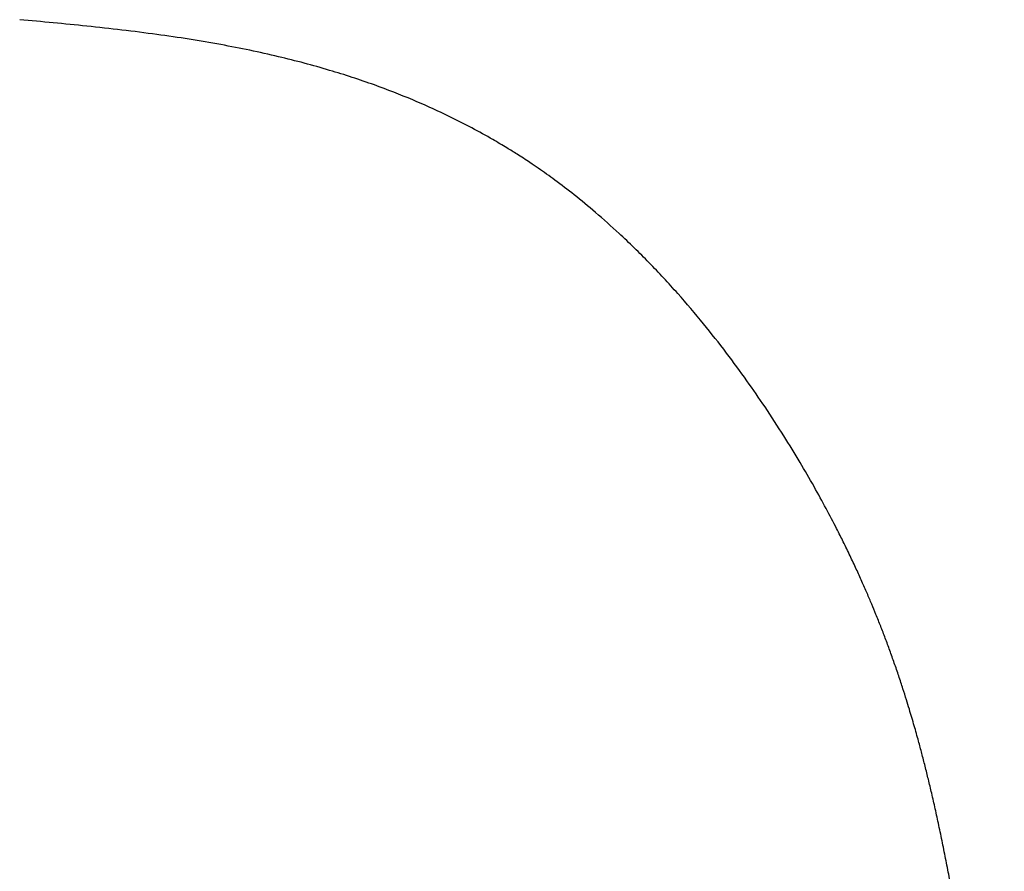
# Model space of a CAD drawing. Header units: millimetres. Extents: x 8 to 701, y 12 to 648.
# Tile 117 of 205: x 406.18 to 407.97, y 283.1 to 284.65. Entities that reach past the tile are written whole.
import ezdxf

# ---------------------------------------------------------------- set-up
doc = ezdxf.new("R2010")
doc.units = ezdxf.units.MM

msp = doc.modelspace()

# ---------------------------------------------------------------- linework, layer by layer
at = {"color": 7, "linetype": 'Continuous', "lineweight": 30}
msp.add_open_spline([(407.9723, 282.3341), (407.9718, 282.3389), (407.9697, 282.3586), (407.9669, 282.3852), (407.9638, 282.4142), (407.9616, 282.4345), (407.9596, 282.4529), (407.9578, 282.4688), (407.9564, 282.4819), (407.9552, 282.4929), (407.9538, 282.5046), (407.9522, 282.5188), (407.9502, 282.5366), (407.9479, 282.5562), (407.9455, 282.5773), (407.943, 282.5985), (407.9405, 282.6186), (407.9383, 282.6374), (407.936, 282.6556), (407.9337, 282.674), (407.9305, 282.6993), (407.9265, 282.7307), (407.9216, 282.7678), (407.9176, 282.7968), (407.9147, 282.8183), (407.9125, 282.8338), (407.9101, 282.8504), (407.9074, 282.8688), (407.9046, 282.8876), (407.9019, 282.9056), (407.8995, 282.9213), (407.8974, 282.9349), (407.8954, 282.9475), (407.8934, 282.9605), (407.8911, 282.9746), (407.8882, 282.992), (407.8848, 283.0125), (407.8808, 283.0355), (407.8767, 283.0588), (407.8719, 283.0853), (407.8663, 283.1147), (407.8598, 283.1471), (407.8533, 283.1785), (407.8468, 283.2086), (407.8404, 283.2365), (407.8342, 283.2624), (407.8282, 283.2866), (407.8222, 283.3098), (407.8169, 283.3296), (407.8122, 283.3465), (407.8082, 283.3608), (407.8039, 283.3755), (407.7992, 283.3911), (407.7939, 283.4084), (407.7874, 283.4288), (407.7802, 283.451), (407.7722, 283.4742), (407.764, 283.4971), (407.7558, 283.5194), (407.7474, 283.5412), (407.7391, 283.562), (407.7308, 283.5822), (407.7224, 283.6021), (407.713, 283.6235), (407.7027, 283.6462), (407.6913, 283.6704), (407.6797, 283.6942), (407.6658, 283.7219), (407.6477, 283.7564), (407.6255, 283.7968), (407.5999, 283.8411), (407.5701, 283.8897), (407.5378, 283.9396), (407.5029, 283.99), (407.4658, 284.0407), (407.424, 284.0938), (407.3771, 284.1489), (407.3259, 284.2041), (407.2755, 284.2533), (407.2296, 284.2942), (407.1905, 284.3264), (407.1556, 284.3531), (407.1287, 284.3723), (407.1094, 284.3854), (407.0966, 284.3938), (407.0827, 284.4027), (407.0641, 284.4143), (407.0369, 284.4304), (406.9996, 284.4511), (406.9511, 284.4755), (406.892, 284.502), (406.8219, 284.5293), (406.7403, 284.5559), (406.6471, 284.5806), (406.5421, 284.6024), (406.4254, 284.6206), (406.3031, 284.6348), (406.2195, 284.6425), (406.1788, 284.6463)], degree=3, knots=[0, 0, 0, 0, 0.003252, 0.01326, 0.022041, 0.030905, 0.038931, 0.045808, 0.051535, 0.056109, 0.060407, 0.067575, 0.076206, 0.086301, 0.096784, 0.10823, 0.118551, 0.127815, 0.137179, 0.147049, 0.157424, 0.178752, 0.199698, 0.219711, 0.228702, 0.237661, 0.247583, 0.258569, 0.270623, 0.281702, 0.291416, 0.299733, 0.307176, 0.315301, 0.324212, 0.333909, 0.348478, 0.363489, 0.378566, 0.393709, 0.415329, 0.43649, 0.457022, 0.476098, 0.493596, 0.508722, 0.522757, 0.535834, 0.548064, 0.555392, 0.56278, 0.570269, 0.577858, 0.58616, 0.595131, 0.605352, 0.615337, 0.624644, 0.633276, 0.641238, 0.648731, 0.65483, 0.661175, 0.667773, 0.674627, 0.681744, 0.689006, 0.695396, 0.703969, 0.712875, 0.722404, 0.7326, 0.743682, 0.753734, 0.764524, 0.776042, 0.788266, 0.801168, 0.814001, 0.823606, 0.832116, 0.839545, 0.845815, 0.848919, 0.851344, 0.853611, 0.857063, 0.861767, 0.868625, 0.877083, 0.887135, 0.898778, 0.91202, 0.926877, 0.94336, 0.961469, 0.981211, 1, 1, 1, 1], dxfattribs=at)

doc.saveas('drawing.dxf')
